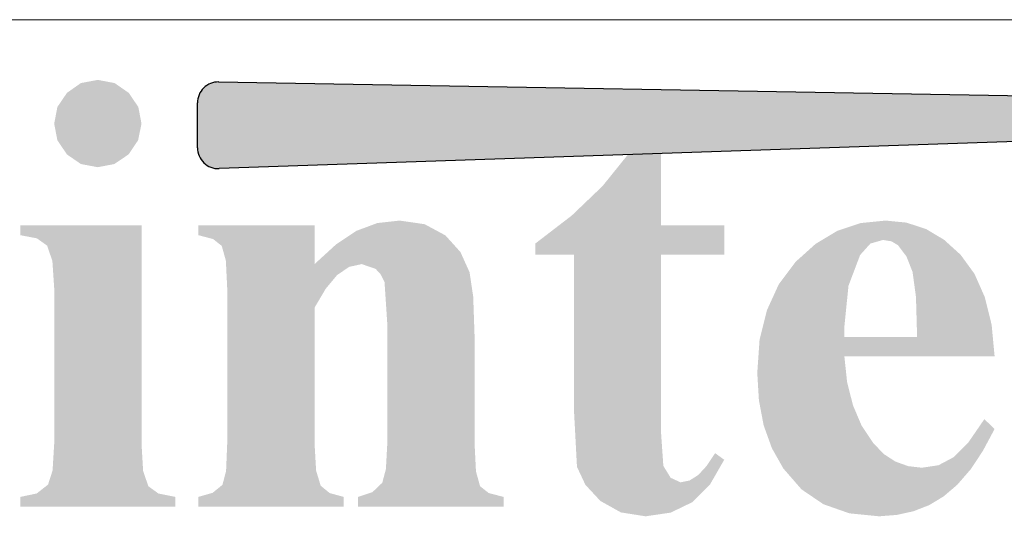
# Model space of a CAD drawing. Header units: millimetres. Extents: x -13222 to 1323140, y -27303 to 46947.
# Tile 5 of 11: x 48549 to 54454, y -21530 to -18553. Entities that reach past the tile are written whole.
import ezdxf
from ezdxf.enums import TextEntityAlignment as Align

# ---------------------------------------------------------------- set-up
doc = ezdxf.new("R2010")
doc.units = ezdxf.units.MM
doc.layers.add('_RAMECEK_FORMAT', color=255, linetype='Continuous', lineweight=25)
doc.styles.add('Arial', font='arial.ttf')

# ---------------------------------------------------------------- blocks, each defined once
blk = doc.blocks.new('INT-RAZITKO')
at = {"color": 50, "lineweight": 20}
blk.add_line((-175, 25), (0, 25), dxfattribs=at)
at = {"color": 170}
for p, q in [((-158.141, 23.506), (-117.347, 22.815)), ((-158.649, 21.927), (-158.649, 23.006)), ((-117.347, 22.815), (-158.132, 21.427))]:
    blk.add_line(p, q, dxfattribs=at)
for centre, start, end in [((-158.149, 23.006), 89.029, 180), ((-158.149, 21.927), 180, 271.9483)]:
    blk.add_arc(centre, 0.5, start, end, dxfattribs=at)
for points in [[(-161.446, 23.48), (-161.78, 23.245), (-160.298, 23.245)], [(-161.042, 23.556), (-161.446, 23.48), (-160.637, 23.48)], [(-160.637, 23.48), (-161.446, 23.48), (-160.298, 23.245)], [(-158.649, 23.006), (-158.141, 23.506), (-158.649, 21.927), (-158.132, 21.427)], [(-158.649, 23.006), (-158.141, 23.506), (-158.141, 23.506)], [(-158.649, 23.006), (-158.141, 23.506), (-158.649, 23.006), (-158.141, 23.506)], [(-158.649, 23.006), (-158.141, 23.506), (-158.141, 23.506), (-158.409, 23.271)], [(-158.649, 23.006), (-158.141, 23.506), (-158.496, 23.364)], [(-158.496, 23.364), (-158.141, 23.506), (-158.332, 23.469)], [(-158.141, 23.506), (-158.132, 21.427), (-117.347, 22.815)], [(-158.141, 23.506), (-158.141, 23.506), (-158.141, 23.506)], [(-161.78, 23.245), (-162.01, 22.906), (-160.068, 22.906)], [(-160.298, 23.245), (-161.78, 23.245), (-160.068, 22.906)], [(-158.649, 23.006), (-158.496, 23.364), (-158.607, 23.203)], [(-158.649, 23.006), (-158.649, 23.006), (-158.649, 23.006)], [(-158.649, 23.006), (-158.649, 23.006), (-158.649, 23.006)], [(-158.649, 23.006), (-158.649, 23.006), (-158.649, 23.006)], [(-158.649, 23.006), (-158.649, 23.006), (-158.649, 23.006)], [(-158.649, 23.006), (-158.649, 23.006), (-158.649, 23.006)], [(-162.01, 22.906), (-162.086, 22.506), (-159.992, 22.506)], [(-160.068, 22.906), (-162.01, 22.906), (-159.992, 22.506)], [(-162.086, 22.506), (-162.01, 22.107), (-160.074, 22.107)], [(-159.992, 22.506), (-162.086, 22.506), (-160.074, 22.107)], [(-148.316, 21.774), (-147.528, 22.627), (-147.775, 22.627)], [(-147.528, 22.627), (-148.316, 21.774), (-147.528, 20.067)], [(-162.01, 22.107), (-161.78, 21.768), (-160.303, 21.768)], [(-160.074, 22.107), (-162.01, 22.107), (-160.303, 21.768)], [(-161.78, 21.768), (-161.446, 21.538), (-160.643, 21.538)], [(-160.303, 21.768), (-161.78, 21.768), (-160.643, 21.538)], [(-158.649, 21.927), (-158.132, 21.427), (-158.509, 21.585)], [(-158.649, 21.927), (-158.509, 21.585), (-158.616, 21.755), (-158.617, 21.755)], [(-148.316, 21.774), (-148.934, 21.008), (-147.528, 20.067)], [(-160.643, 21.538), (-161.446, 21.538), (-161.042, 21.462)], [(-158.509, 21.585), (-158.132, 21.427), (-158.352, 21.471), (-158.353, 21.47)], [(-148.934, 21.008), (-149.672, 20.302), (-147.528, 20.067)], [(-154.337, 20.122), (-154.835, 19.936), (-153.2, 20.095)], [(-153.2, 20.095), (-154.835, 19.936), (-152.702, 19.827)], [(-153.801, 20.182), (-154.337, 20.122), (-153.2, 20.095)], [(-149.672, 20.302), (-150.547, 19.63), (-147.528, 20.067)], [(-142.743, 20.122), (-143.301, 19.936), (-141.174, 19.98)], [(-142.142, 20.182), (-142.743, 20.122), (-141.644, 20.133)], [(-141.644, 20.133), (-142.743, 20.122), (-141.174, 19.98)], [(-162.901, 19.832), (-159.992, 20.067), (-162.901, 20.067)], [(-159.992, 20.067), (-162.901, 19.832), (-162.502, 19.756)], [(-159.992, 20.067), (-162.502, 19.756), (-162.256, 19.581)], [(-159.992, 20.067), (-162.256, 19.581), (-159.992, 14.834)], [(-158.63, 19.832), (-155.841, 20.067), (-158.63, 20.067)], [(-155.841, 20.067), (-158.63, 19.832), (-155.841, 19.138)], [(-154.835, 19.936), (-155.327, 19.608), (-152.702, 19.827)], [(-146.014, 20.067), (-150.547, 19.63), (-146.014, 19.367)], [(-150.547, 19.63), (-146.014, 20.067), (-147.528, 20.067)], [(-143.301, 19.936), (-143.821, 19.624), (-142.207, 19.717)], [(-141.174, 19.98), (-143.301, 19.936), (-140.742, 19.723)], [(-143.301, 19.936), (-142.207, 19.717), (-140.742, 19.723)], [(-158.63, 19.832), (-158.275, 19.739), (-155.841, 19.138)], [(-158.275, 19.739), (-158.067, 19.575), (-155.841, 19.138)], [(-155.327, 19.608), (-155.841, 19.138), (-152.341, 19.427)], [(-152.702, 19.827), (-155.327, 19.608), (-152.341, 19.427)], [(-150.547, 19.63), (-147.528, 19.367), (-146.014, 19.367)], [(-150.547, 19.63), (-150.547, 19.367), (-147.528, 19.367)], [(-143.821, 19.624), (-144.302, 19.192), (-142.754, 19.356)], [(-142.207, 19.717), (-143.821, 19.624), (-142.508, 19.63)], [(-142.508, 19.63), (-143.821, 19.624), (-142.754, 19.356)], [(-140.742, 19.723), (-142.207, 19.717), (-142.005, 19.685)], [(-140.742, 19.723), (-142.005, 19.685), (-140.343, 19.362)], [(-142.005, 19.685), (-141.846, 19.592), (-140.343, 19.362)], [(-162.256, 19.581), (-162.13, 19.214), (-159.992, 14.834)], [(-158.067, 19.575), (-157.968, 19.22), (-155.841, 19.138)], [(-152.341, 19.427), (-155.841, 19.138), (-154.709, 19.138)], [(-152.341, 19.427), (-154.709, 19.138), (-152.122, 18.941)], [(-141.846, 19.592), (-141.644, 19.324), (-140.343, 19.362)], [(-162.13, 19.214), (-162.086, 18.558), (-159.992, 14.834)], [(-157.968, 19.22), (-157.936, 18.558), (-155.841, 19.138)], [(-154.709, 19.138), (-157.936, 18.558), (-155.01, 19.072)], [(-155.841, 19.138), (-157.936, 18.558), (-154.709, 19.138)], [(-154.709, 19.138), (-154.375, 19.023), (-152.122, 18.941)], [(-147.528, 19.367), (-150.547, 19.367), (-149.618, 19.367)], [(-149.618, 19.367), (-149.618, 15.632), (-147.528, 15.074)], [(-147.528, 19.367), (-149.618, 19.367), (-147.528, 15.074)], [(-144.302, 19.192), (-144.707, 18.651), (-143.033, 18.618)], [(-142.754, 19.356), (-144.302, 19.192), (-143.033, 18.618)], [(-140.343, 19.362), (-141.644, 19.324), (-140.009, 18.902)], [(-141.644, 19.324), (-141.496, 18.952), (-140.009, 18.902)], [(-155.01, 19.072), (-157.936, 18.558), (-155.3, 18.875)], [(-154.375, 19.023), (-154.25, 18.886), (-152.122, 18.941)], [(-152.122, 18.941), (-154.25, 18.886), (-152.035, 18.356)], [(-141.496, 18.952), (-141.414, 18.35), (-140.009, 18.902)], [(-140.009, 18.902), (-141.414, 18.35), (-139.763, 18.345)], [(-155.3, 18.875), (-157.936, 18.558), (-155.573, 18.547)], [(-154.25, 18.886), (-154.162, 18.706), (-152.035, 18.356)], [(-154.162, 18.706), (-154.096, 17.705), (-152.035, 18.356)], [(-162.086, 18.558), (-162.086, 14.834), (-159.992, 14.834)], [(-157.936, 18.558), (-157.936, 14.834), (-155.573, 18.547)], [(-155.573, 18.547), (-157.936, 14.834), (-155.841, 18.093)], [(-144.707, 18.651), (-144.991, 18.027), (-143.033, 18.618)], [(-143.033, 18.618), (-144.991, 18.027), (-143.132, 17.639)], [(-152.035, 18.356), (-154.096, 17.705), (-152.002, 17.399)], [(-141.414, 18.35), (-141.387, 17.393), (-139.763, 18.345)], [(-139.763, 18.345), (-141.387, 17.393), (-139.599, 17.683)], [(-155.841, 18.093), (-157.936, 14.834), (-155.841, 14.834)], [(-144.991, 18.027), (-145.166, 17.322), (-143.132, 17.639)], [(-154.096, 17.705), (-154.096, 14.834), (-152.002, 17.399)], [(-143.132, 17.639), (-145.166, 17.322), (-143.132, 17.393)], [(-139.599, 17.683), (-141.387, 17.393), (-139.528, 16.928)], [(-152.002, 17.399), (-154.096, 14.834), (-152.002, 14.834)], [(-145.166, 17.322), (-145.221, 16.529), (-143.132, 16.928)], [(-143.132, 17.393), (-145.166, 17.322), (-139.528, 16.928)], [(-145.166, 17.322), (-143.132, 16.928), (-139.528, 16.928)], [(-139.528, 16.928), (-141.387, 17.393), (-143.132, 17.393)], [(-143.132, 16.928), (-145.221, 16.529), (-143.066, 16.305)], [(-145.221, 16.529), (-145.182, 15.873), (-143.066, 16.305)], [(-143.066, 16.305), (-145.182, 15.873), (-142.924, 15.747)], [(-145.182, 15.873), (-145.068, 15.271), (-142.924, 15.747)], [(-149.618, 15.632), (-149.546, 14.276), (-147.528, 15.074)], [(-142.924, 15.747), (-145.068, 15.271), (-142.716, 15.26)], [(-139.774, 15.419), (-140.157, 14.861), (-139.528, 15.184)], [(-145.068, 15.271), (-144.871, 14.724), (-142.716, 15.26)], [(-142.716, 15.26), (-144.871, 14.724), (-142.437, 14.845)], [(-139.528, 15.184), (-140.157, 14.861), (-139.812, 14.653)], [(-147.528, 15.074), (-149.546, 14.276), (-147.474, 14.298)], [(-162.086, 14.834), (-162.125, 14.188), (-159.953, 14.177)], [(-159.992, 14.834), (-162.086, 14.834), (-159.953, 14.177)], [(-157.936, 14.834), (-157.963, 14.177), (-155.803, 14.183)], [(-155.841, 14.834), (-157.936, 14.834), (-155.803, 14.183)], [(-154.096, 14.834), (-154.129, 14.221), (-151.969, 14.167)], [(-152.002, 14.834), (-154.096, 14.834), (-151.969, 14.167)], [(-142.437, 14.845), (-144.871, 14.724), (-142.186, 14.582)], [(-144.871, 14.724), (-144.597, 14.238), (-142.186, 14.582)], [(-140.157, 14.861), (-140.512, 14.506), (-139.812, 14.653)], [(-139.812, 14.653), (-140.512, 14.506), (-140.107, 14.21)], [(-146.232, 14.604), (-146.435, 14.298), (-146.014, 14.445)], [(-146.014, 14.445), (-146.435, 14.298), (-146.353, 13.855)], [(-142.186, 14.582), (-144.597, 14.238), (-141.907, 14.402)], [(-140.512, 14.506), (-140.873, 14.314), (-140.107, 14.21)], [(-162.125, 14.188), (-162.234, 13.849), (-159.953, 14.177)], [(-159.953, 14.177), (-162.234, 13.849), (-159.828, 13.811)], [(-157.963, 14.177), (-158.05, 13.844), (-155.693, 13.822)], [(-155.803, 14.183), (-157.963, 14.177), (-155.693, 13.822)], [(-154.129, 14.221), (-154.217, 13.893), (-151.969, 14.167)], [(-147.474, 14.298), (-149.546, 14.276), (-147.299, 14.013)], [(-149.546, 14.276), (-149.344, 13.844), (-147.299, 14.013)], [(-146.435, 14.298), (-146.637, 14.079), (-146.353, 13.855)], [(-141.907, 14.402), (-144.597, 14.238), (-141.6, 14.292)], [(-141.6, 14.292), (-144.597, 14.238), (-141.272, 14.254)], [(-141.272, 14.254), (-144.597, 14.238), (-140.107, 14.21)], [(-144.597, 14.238), (-144.16, 13.735), (-140.107, 14.21)], [(-140.107, 14.21), (-144.16, 13.735), (-140.425, 13.844)], [(-140.873, 14.314), (-141.272, 14.254), (-140.107, 14.21)], [(-151.969, 14.167), (-154.217, 13.893), (-151.871, 13.811)], [(-147.299, 14.013), (-149.344, 13.844), (-147.064, 13.904)], [(-146.845, 13.948), (-147.064, 13.904), (-146.353, 13.855)], [(-146.637, 14.079), (-146.845, 13.948), (-146.353, 13.855)], [(-162.234, 13.849), (-162.507, 13.636), (-159.828, 13.811)], [(-159.828, 13.811), (-162.507, 13.636), (-159.587, 13.636)], [(-158.05, 13.844), (-158.286, 13.652), (-155.693, 13.822)], [(-155.693, 13.822), (-158.286, 13.652), (-155.48, 13.647)], [(-154.217, 13.893), (-154.452, 13.669), (-151.871, 13.811)], [(-151.871, 13.811), (-154.452, 13.669), (-151.663, 13.647)], [(-147.064, 13.904), (-149.344, 13.844), (-146.353, 13.855)], [(-146.353, 13.855), (-149.344, 13.844), (-146.779, 13.428)], [(-149.344, 13.844), (-148.983, 13.456), (-146.779, 13.428)], [(-140.425, 13.844), (-144.16, 13.735), (-140.753, 13.565)], [(-144.16, 13.735), (-143.635, 13.379), (-140.753, 13.565)], [(-159.587, 13.636), (-162.901, 13.554), (-159.182, 13.554)], [(-162.507, 13.636), (-162.901, 13.554), (-159.587, 13.636)], [(-162.901, 13.554), (-162.901, 13.324), (-159.182, 13.324)], [(-159.182, 13.554), (-162.901, 13.554), (-159.182, 13.324)], [(-158.286, 13.652), (-158.63, 13.554), (-155.48, 13.647)], [(-155.48, 13.647), (-158.63, 13.554), (-155.141, 13.554)], [(-158.63, 13.554), (-158.63, 13.324), (-155.141, 13.324)], [(-155.141, 13.554), (-158.63, 13.554), (-155.141, 13.324)], [(-154.452, 13.669), (-154.796, 13.554), (-151.663, 13.647)], [(-151.663, 13.647), (-154.796, 13.554), (-151.307, 13.554)], [(-154.796, 13.554), (-154.796, 13.324), (-151.307, 13.324)], [(-151.307, 13.554), (-154.796, 13.554), (-151.307, 13.324)], [(-140.753, 13.565), (-143.635, 13.379), (-141.097, 13.357)], [(-148.983, 13.456), (-148.491, 13.182), (-146.779, 13.428)], [(-146.779, 13.428), (-148.491, 13.182), (-147.299, 13.177)], [(-143.635, 13.379), (-143.011, 13.16), (-141.097, 13.357)], [(-141.097, 13.357), (-143.011, 13.16), (-141.475, 13.21)], [(-148.491, 13.182), (-147.9, 13.089), (-147.299, 13.177)], [(-141.475, 13.21), (-143.011, 13.16), (-141.874, 13.122)], [(-143.011, 13.16), (-142.3, 13.089), (-141.874, 13.122)]]:
    blk.add_solid(points, dxfattribs=at)
at = {"color": 7, "style": 'Arial', "flags": 8}
for tag, p in [('R.4', (-171.131, 71.897)), ('R.3', (-171.131, 67.897)), ('R.2', (-171.131, 63.897)), ('R.1', (-171.131, 59.897)), ('PROFČ1', (-9.696, 34.827)), ('PROFČ2', (-9.696, 30.576)), ('VÝKRES3', (-97.5, 27.473))]:
    blk.add_attdef(tag, text='', height=2.5, dxfattribs=at).set_placement(p, align=Align.MIDDLE)
for tag, width, p, p2 in [('DAT4', 1.533851, (-166.216, 70.669), (-152.522, 70.669)), ('ZPR4', 1.573181, (-151.469, 70.669), (-137.425, 70.669)), ('KON4', 1.458249, (-128.471, 70.669), (-114.603, 70.669)), ('SCH4', 1.48868, (-105.474, 70.669), (-91.605, 70.669)), ('DAT3', 1.533851, (-166.216, 66.669), (-152.522, 66.669)), ('ZPR3', 1.573181, (-151.469, 66.669), (-137.425, 66.669)), ('KON3', 1.458249, (-128.471, 66.669), (-114.603, 66.669)), ('SCH3', 1.48868, (-105.474, 66.669), (-91.605, 66.669)), ('DAT2', 1.533851, (-166.216, 62.669), (-152.522, 62.669)), ('ZPR2', 1.573181, (-151.469, 62.669), (-137.425, 62.669)), ('KON2', 1.458249, (-128.471, 62.669), (-114.603, 62.669)), ('SCH2', 1.48868, (-105.474, 62.669), (-91.605, 62.669)), ('KON1', 1.458249, (-128.471, 58.669), (-114.603, 58.669)), ('SCH1', 1.48868, (-105.474, 58.669), (-91.605, 58.669)), ('DAT1', 1.533851, (-166.216, 58.669), (-152.522, 58.669)), ('ZPR1', 1.573181, (-151.469, 58.669), (-137.425, 58.669))]:
    blk.add_attdef(tag, text='', height=2.5, dxfattribs=dict(at, width=width)).set_placement(p, p2, align=Align.FIT)
for tag, p in [('POPIS4', (-82.301, 70.669)), ('POPIS3', (-82.301, 66.669)), ('POPIS2', (-82.301, 62.669)), ('POPIS1', (-82.301, 58.669)), ('ZÁKAZNÍK', (-157.365, 50.04)), ('PROJEKT', (-88.926, 50.04)), ('ZÁKAZNÍK_2', (-157.368, 44.966)), ('PROJEKT_2', (-88.933, 44.966)), ('VÝKRES1', (-159.466, 39.55)), ('Č.PROJEKTU', (-53.161, 21.581)), ('STUP.', (-92.444, 21.452)), ('FOR', (-7.3, 21.452)), ('MĚŘ.', (-96.833, 17.593)), ('ORI.Č.', (-48.555, 17.593)), ('LIS', (-7.3, 17.593))]:
    blk.add_attdef(tag, p, '', height=2.5, dxfattribs=at)
at = {"color": 130, "style": 'Arial', "flags": 8}
for tag, p in [('VÝKRES2', (-97.5, 34.5)), ('ČÍSLOV', (-68.985, 7.193)), ('REV', (-26.114, 6.737))]:
    blk.add_attdef(tag, text='', height=5, dxfattribs=at).set_placement(p, align=Align.MIDDLE)

msp = doc.modelspace()

# ---------------------------------------------------------------- block references
at = {"layer": '_RAMECEK_FORMAT', "xscale": 250, "yscale": 250, "zscale": 250}
msp.add_blockref('INT-RAZITKO', (89277.7, -24802.6), dxfattribs=at)

doc.saveas('drawing.dxf')
